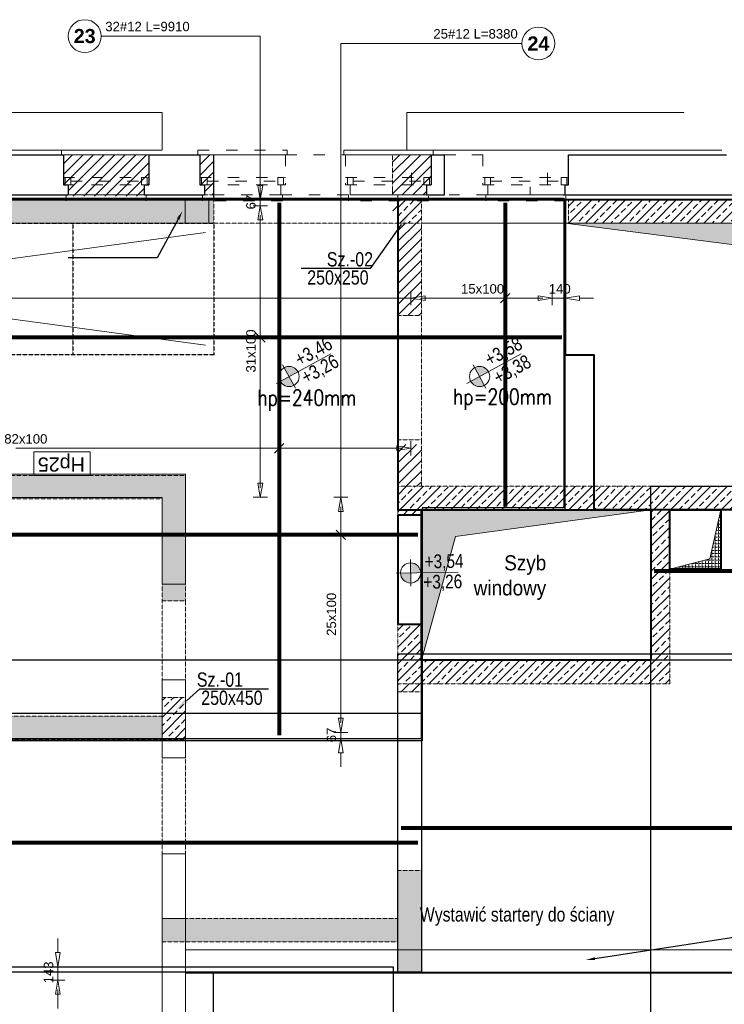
# Model space of a CAD drawing. Extents: x -1474 to 1843660, y -670488 to 75879.
# Tile 6 of 11: x 1807859 to 1815348, y -655186 to -644714. Entities that reach past the tile are written whole.
import ezdxf
from ezdxf import colors
from ezdxf.entities.mleader import LeaderData, LeaderLine
from ezdxf.math import Vec2, Vec3

# ---------------------------------------------------------------- set-up
doc = ezdxf.new("R2010")
doc.units = 0
doc.header["$LTSCALE"] = 10
doc.header["$MEASUREMENT"] = 0
doc.linetypes.add('ACAD_ISO03W100', pattern=[30, 12, -18])
doc.linetypes.add('HIDDEN', pattern=[0.375, 0.25, -0.125])
for name, color, linetype, lineweight in [('!! 0_ Istn-sciany', 7, 'Continuous', 30), ('!! 0_ Istn-widok', 1, 'Continuous', 15), ('!! 0_ Opis', 3, 'Continuous', 13), ('!! 0_Istn-cienka', 4, 'Continuous', 9), ('!! 1_hatch projektowane ściany', 4, 'Continuous', 5), ('P-Linia1', 3, 'Continuous', 40), ('P-Linia2', 2, 'Continuous', 25), ('P-Linia4', 253, 'Continuous', 5), ('P-Linia5', 4, 'Continuous', 60), ('P-Opis', 1, 'Continuous', 18), ('P-Opis słupy', 30, 'Continuous', 9), ('P-Otwory strop', 4, 'Continuous', 5), ('P-Przerywana', 13, 'HIDDEN', 9), ('P-Przerywana nadproża', 150, 'HIDDEN', 18), ('P-Szraf - Ściana nośna', 55, 'Continuous', 5), ('P-Szraf - Ściana żelbetowa', 54, 'Continuous', 0), ('P-Ściana działowa', 91, 'Continuous', 5), ('P-Ściana żelbetowa', 50, 'Continuous', 30)]:
    doc.layers.add(name, color=color, linetype=linetype, lineweight=lineweight)
for name, color, linetype in [('!! 1_ widok', 4, 'Continuous'), ('AutoCAD_Structural_Detailing_rozkład powierzchniowy - pręty - dół', 7, 'Continuous'), ('RCAD_opis rozkładu', 7, 'Continuous')]:
    doc.layers.add(name, color=color, linetype=linetype)
doc.layers.add('!! 1_Wyburzenia', color=7, linetype='ACAD_ISO03W100', lineweight=13, true_color=0xff0505)
doc.layers.add('P-Opis startery', color=7, linetype='Continuous', lineweight=9, true_color=0xd1009d)
doc.layers.add('RCAD_kontur płyty', color=163, linetype='Continuous', plot=False)
doc.styles.add('_Fd Opis', font='arial.ttf', dxfattribs={"width": 0.9})
doc.styles.add('ARIAL', font='arial.ttf', dxfattribs={"height": 20})
doc.styles.add('CDMSTYLE', font='simplex.shx', dxfattribs={"width": 0.8})
doc.styles.add('style1', font='arial.ttf')
doc.styles.add('style3', font='arialbd.ttf')
pattern_1 = [(45, (1632465.82, -405533.8), (-89.80256, 89.80256), []), (45, (1632555.62, -405533.8), (-89.80256, 89.80256), [63.5, -31.75])]
pattern_2 = [(45, (1632465.82, -405533.8), (-56.1266, 56.1266), [])]
pattern_3 = [(45, (1454256.9, -405534.2), (-89.80256, 89.80256), []), (45, (1454346.7, -405534.2), (-89.80256, 89.80256), [63.5, -31.75])]
pattern_4 = [(0, (1542528.373, -405533.8), (0, 34.925), [25.4, -9.525]), (90, (1542528.373, -405533.8), (-34.925, 2e-15), [25.4, -9.525])]

# ---------------------------------------------------------------- blocks, each defined once
blk = doc.blocks.new('A$C798F0764')
at = {"layer": 'P-Opis'}
h = blk.add_hatch(color=1, dxfattribs=at)
h.dxf.hatch_style = 1
h.paths.add_polyline_path([(87, -43), (-30, -160, 0.414214), (204, -160)])
h.paths.add_polyline_path([(-30, 74), (87, -43), (204, 74, 0.414214)])
at = {"layer": 'P-Opis', "color": 1}
for p, q in [((-80, -210), (636, 506)), ((-68, 111), (241, -198))]:
    blk.add_line(p, q, dxfattribs=at)
blk.add_circle((87, -43), 165, dxfattribs=at)
blk = doc.blocks.new('A$C01A67067')
at = {"layer": 'P-Linia5', "color": 222, "lineweight": 20, "true_color": 0xd1009d}
for points in [[(-8510, 3300), (-8260, 3300), (-8260, 3050), (-8510, 3050)], [(-8505, -1810), (-8755, -1810), (-8755, -2640), (-8505, -2640), (-8505, -1810)]]:
    blk.add_lwpolyline(points, close=True, dxfattribs=at)
at = {"layer": 'P-Ściana żelbetowa', "color": 222, "lineweight": 20, "true_color": 0xd1009d}
for points in [[(-14200, 130), (-8755, 130), (-8755, -790), (-8505, -790), (-8505, 380), (-14200, 380), (-14200, 130)], [(-8755, -10795), (-8755, -3660), (-8505, -3660), (-8505, -10795), (-8755, -10795)]]:
    blk.add_lwpolyline(points, dxfattribs=at)
blk.add_lwpolyline([(-8505, -4680), (-1377, -4680), (-1377, -4930), (-8505, -4930)], close=True, dxfattribs=at)

msp = doc.modelspace()

# ---------------------------------------------------------------- hatches: boundary and pattern name
at = {"layer": '!! 1_hatch projektowane ściany'}
h = msp.add_hatch(dxfattribs=at)
h.set_pattern_fill('ANSI31', color=256, scale=25)
h.set_pattern_definition([(45, (1195376.95, 1334008.99), (-56.1266008, 56.1266008), [])])
h.paths.add_polyline_path([(1811877.6505, -646626.89479), (1811822.62745, -646626.89479), (1811822.62745, -646746.89479), (1811877.6505, -646746.89479)])
at = {"layer": 'P-Otwory strop', "lineweight": 0}
h = msp.add_hatch(dxfattribs=at)
h.set_pattern_fill('ANGLE', color=256, scale=5)
h.set_pattern_definition(pattern_4)
h.paths.add_polyline_path([(1817877.67354, -649676.89479), (1817361.9342, -647354.43326), (1813657.6505, -646876.89479), (1817877.67354, -646876.89479)])
h = msp.add_hatch(dxfattribs=at)
h.set_pattern_fill('ANGLE', color=256, scale=5)
h.set_pattern_definition(pattern_4)
h.paths.add_polyline_path([(1812127.6505, -651526.95018), (1812489.30993, -650212.01053), (1814567.67354, -649926.89479), (1812127.6505, -649926.89479)])
h = msp.add_hatch(dxfattribs=at)
h.set_pattern_fill('ANGLE', color=256, scale=5)
h.set_pattern_definition([(0, (1454301.37, -405533.8), (0, 34.925), [25.4, -9.525]), (90, (1454301.37, -405533.8), (-34.925, 2e-15), [25.4, -9.525])])
h.paths.add_polyline_path([(1814767.67354, -650556.89479), (1815312.1227, -650556.89479), (1815312.1227, -649926.49651), (1815194.13065, -650449.12848)])
at = {"layer": 'P-Szraf - Ściana nośna'}
h = msp.add_hatch(dxfattribs=at)
h.set_pattern_fill('ANSI31', color=256, scale=25)
h.set_pattern_definition(pattern_2)
h.paths.add_polyline_path([(1808372.62745, -646591.89479), (1808372.62745, -646471.89479), (1808322.62745, -646471.89479), (1808322.62745, -646151.89479), (1809232.62745, -646151.89479), (1809232.62745, -646471.89479), (1809182.62745, -646471.89479), (1809182.62745, -646591.89479)])
h = msp.add_hatch(dxfattribs=at)
h.set_pattern_fill('ANSI31', color=256, scale=25)
h.set_pattern_definition(pattern_2)
h.paths.add_polyline_path([(1809922.62745, -646151.89479), (1809772.62745, -646151.89479), (1809772.62745, -646471.89479), (1809822.62745, -646471.89479), (1809822.90201, -646576.49651), (1809922.90201, -646576.49651)])
h = msp.add_hatch(dxfattribs=at)
h.set_pattern_fill('ANSI31', color=256, scale=25)
h.set_pattern_definition(pattern_2)
h.paths.add_polyline_path([(1811822.6505, -646576.49651), (1811822.62745, -646151.89479), (1812232.62745, -646151.89479), (1812232.62745, -646471.89479), (1812182.62745, -646471.89479), (1812182.6505, -646576.49651)])
h = msp.add_hatch(dxfattribs=at)
h.set_pattern_fill('ANSI31', color=256, scale=25)
h.set_pattern_definition(pattern_2)
h.paths.add_polyline_path([(1811877.65947, -647861.90376), (1812127.65947, -647861.90376), (1812127.6505, -646876.89479), (1811877.6505, -646876.89479)])
h = msp.add_hatch(dxfattribs=at)
h.set_pattern_fill('ANSI31', color=256, scale=25)
h.set_pattern_definition(pattern_2)
h.paths.add_polyline_path([(1811877.62745, -649676.89479), (1812127.62745, -649676.89479), (1812127.6505, -649231.90679), (1811877.6505, -649231.90679)])
h = msp.add_hatch(dxfattribs=at)
h.set_pattern_fill('ANSI31', color=256, scale=25)
h.set_pattern_definition(pattern_2)
h.paths.add_polyline_path([(1812127.6505, -651776.92985), (1811877.6505, -651776.89479), (1811877.6505, -651862.6908), (1812127.6505, -651862.6908)])
at = {"layer": 'P-Szraf - Ściana żelbetowa'}
h = msp.add_hatch(dxfattribs=at)
h.set_pattern_fill('ANSI33', color=256, scale=20)
h.set_pattern_definition(pattern_1)
h.paths.add_polyline_path([(1819336.33143, -660971.89345), (1816971.3684, -660971.89345), (1816971.3684, -660721.89345), (1819336.33143, -660721.89345)])
h.paths.add_polyline_path([(1824106.40459, -660971.89345), (1824106.40459, -660721.89345), (1820536.33143, -660721.89345), (1820536.33143, -660971.89345)])
h.paths.add_polyline_path([(1803931.81769, -648351.99657), (1803927.74597, -660721.89345), (1803677.746, -660721.81116), (1803681.81771, -648351.91428)])
h.paths.add_polyline_path([(1806110.10936, -660721.89345), (1803677.66368, -660721.89345), (1803677.66368, -660971.89345), (1806110.10936, -660971.89345)])
h.paths.add_polyline_path([(1811877.64923, -660721.89345), (1814771.3684, -660721.89345), (1814771.3684, -660971.89345), (1811877.64923, -660971.89345)])
h.paths.add_polyline_path([(1808310.10936, -660721.89345), (1808310.10936, -660971.89345), (1809677.64923, -660971.89345), (1809677.64923, -660721.89345)])
h.paths.add_polyline_path([(1812127.62745, -660721.89345), (1812127.6505, -659643.38436), (1811877.64923, -659643.38435), (1811877.64923, -660721.89345)])
h.paths.add_polyline_path([(1809922.62745, -646626.89479), (1803677.66384, -646626.89479), (1803677.66384, -646876.89901), (1809922.62745, -646876.89901)])
h.paths.add_polyline_path([(1804780.57719, -652121.91912), (1804780.57719, -652372.00205), (1803930.49448, -652371.91879), (1803930.57677, -652121.91879), (1804680.4953, -652122.00172)])
h.paths.add_polyline_path([(1809622.62745, -649561.89479), (1809622.62745, -650894.37002), (1809372.62745, -650894.37002), (1809372.62745, -649811.89479), (1803931.33715, -649811.89479), (1803931.41944, -649561.89479)])
h.paths.add_polyline_path([(1809372.61275, -654271.91685), (1809372.62745, -654521.91879), (1811877.6505, -654521.93624), (1811877.65059, -654843.38435), (1812127.6505, -654843.38436), (1812127.6505, -653762.6908), (1811877.6505, -653762.6908), (1811877.64606, -654271.93624)])
h.paths.add_polyline_path([(1818127.67313, -646626.89479), (1818476.41676, -646626.89482), (1818476.41676, -646876.89479), (1818127.6505, -646876.89479)])
edge = h.paths.add_edge_path()
edge.add_line((1805700.4953, -652122.00172), (1809372.62745, -652121.91879))
edge.add_line((1809372.62745, -652121.91879), (1809372.62745, -652371.92407))
edge.add_line((1809372.62745, -652371.92407), (1805800.5768, -652372.00172))
edge.add_line((1805800.5768, -652372.00172), (1805800.5768, -652121.91879))
h = msp.add_hatch(dxfattribs=at)
h.set_pattern_fill('ANSI33', color=256, scale=20)
h.set_pattern_definition(pattern_3)
h.paths.add_polyline_path([(1812127.6505, -646876.89479), (1812127.6505, -646626.89479), (1811877.6505, -646626.89479), (1811877.6505, -646876.89479)])
h.paths.add_polyline_path([(1813692.62745, -646626.89479), (1813692.62745, -646876.89479), (1817877.67354, -646876.89479), (1817877.67354, -649676.89479), (1811877.6505, -649676.89479), (1811877.6505, -649983.89489), (1812127.6505, -649983.89489), (1812127.6505, -649926.89479), (1818127.67354, -649926.89479), (1818127.67354, -646626.89479)])
h = msp.add_hatch(dxfattribs=at)
h.set_pattern_fill('ANSI33', color=256, scale=20)
h.set_pattern_definition(pattern_3)
h.paths.add_polyline_path([(1814767.67354, -651776.95018), (1811877.6505, -651776.95018), (1811877.6505, -651143.89489), (1812127.6505, -651143.89489), (1812127.6505, -651526.95018), (1814567.65049, -651526.95018), (1814567.67354, -649926.89479), (1814767.67354, -649926.89479)])
h = msp.add_hatch(dxfattribs=at)
h.set_pattern_fill('ANSI33', color=256, scale=20)
h.set_pattern_definition(pattern_1)
h.paths.add_polyline_path([(1809622.62745, -651921.92407), (1809622.62745, -652371.92407), (1809372.62745, -652371.92407), (1809372.62745, -651921.92407)])

# ---------------------------------------------------------------- linework, layer by layer
at = {"layer": '!! 0_ Istn-sciany'}
for points in [[(1807682.62745, -646151.89479), (1808322.62745, -646151.89479)], [(1808322.62745, -646151.89479), (1808322.62745, -646471.89479)], [(1809232.62745, -646151.89479), (1809772.62745, -646151.89479)], [(1809232.62745, -646151.89479), (1809232.62745, -646471.89479)], [(1809772.62745, -646151.89479), (1809772.62745, -646471.89479)], [(1812232.62745, -646151.89479), (1812372.62745, -646151.89479)], [(1812232.62745, -646151.89479), (1812232.62745, -646471.89479)], [(1812372.62745, -646576.49651), (1812372.62745, -646151.89467)], [(1813657.60441, -646576.56054), (1813657.60441, -646471.95882), (1813692.62745, -646471.95882), (1813692.62745, -646151.92681)], [(1813692.62745, -646151.92681), (1815372.62745, -646151.89479)], [(1808322.62745, -646471.89479), (1808372.62745, -646471.89479)], [(1808372.62745, -646471.89479), (1808372.62745, -646576.49651)], [(1809182.62745, -646471.89479), (1809232.62745, -646471.89479)], [(1809182.62745, -646471.89479), (1809182.62745, -646576.49651)], [(1809772.62745, -646471.89479), (1809822.62745, -646471.89479)], [(1809822.62745, -646471.89479), (1809822.62745, -646576.49651)], [(1812182.62745, -646471.89479), (1812232.62745, -646471.89479)], [(1812182.62745, -646471.89479), (1812182.62745, -646576.49651)], [(1807632.62745, -646576.49651), (1808372.62745, -646576.49651)], [(1809182.62745, -646576.49651), (1809822.62745, -646576.49651)], [(1812182.62745, -646576.49651), (1812372.62745, -646576.49651)], [(1813632.62745, -646576.49651), (1815827.60441, -646576.49651)]]:
    msp.add_lwpolyline(points, dxfattribs=at)
at = {"layer": '!! 0_ Istn-widok'}
for points in [[(1811302.62745, -646101.89479), (1812252.62745, -646101.89479)], [(1812252.62745, -646151.89479), (1812252.62745, -646101.89479)], [(1812492.62745, -646151.89479), (1812372.62745, -646151.89479)]]:
    msp.add_lwpolyline(points, dxfattribs=at)
msp.add_lwpolyline([(1808608.93295, -649311.89479), (1808008.93295, -649311.89479), (1808008.93295, -649561.89479), (1808608.93295, -649561.89479)], close=True, dxfattribs=at)
at = {"layer": '!! 0_Istn-cienka', "linetype": 'HIDDEN', "ltscale": 2}
for points in [[(1804072.62745, -645701.89479), (1809372.62745, -645701.89479)], [(1809372.62745, -645701.89479), (1809372.62745, -646101.89479)], [(1811972.62745, -645701.89479), (1814922.62745, -645701.89479)], [(1803672.62745, -646101.89479), (1809372.62745, -646101.89479)], [(1811972.62745, -646101.89479), (1815322.62745, -646101.89479)], [(1808322.62745, -646151.89479), (1809232.62745, -646151.89479)], [(1809772.62745, -646151.89479), (1810682.62745, -646151.89479)], [(1811322.62745, -646151.89479), (1812232.62745, -646151.89479)], [(1809182.62745, -646576.49651), (1808372.62745, -646576.49651)], [(1812182.6505, -646576.49651), (1811372.62745, -646576.49651)], [(1813642.6505, -646576.52853), (1812832.62745, -646576.52853)]]:
    msp.add_lwpolyline(points, dxfattribs=at)
at = {"layer": '!! 1_ widok'}
msp.add_lwpolyline([(1809922.62745, -646641.89479), (1809922.62745, -646151.89479)], dxfattribs=at)
at = {"layer": '!! 1_Wyburzenia'}
for points in [[(1808302.62745, -646101.89479), (1809252.62745, -646101.89479)], [(1808302.62745, -646151.89479), (1808302.62745, -646101.89479)], [(1809752.62745, -646101.89479), (1810702.62745, -646101.89479)], [(1809752.62745, -646151.89479), (1809752.62745, -646101.89479)], [(1810702.62745, -646151.89479), (1810702.62745, -646101.89479)], [(1811302.62745, -646151.89479), (1811302.62745, -646101.89479)], [(1810682.62745, -646151.89479), (1811322.62745, -646151.89479)], [(1810682.62745, -646151.89479), (1810682.62745, -646471.89479)], [(1811322.62745, -646151.89479), (1811322.62745, -646471.89479)], [(1812782.62745, -646151.95882), (1812372.62745, -646151.94888)], [(1812782.62745, -646151.95882), (1812782.62745, -646471.95882)], [(1808322.62745, -646391.89479), (1809232.62745, -646391.89479)], [(1808402.62745, -646431.89479), (1809152.62745, -646431.89479)], [(1809772.62745, -646391.89479), (1810682.62745, -646391.89479)], [(1809852.62745, -646431.89479), (1810602.62745, -646431.89479)], [(1811322.62745, -646391.89479), (1812232.62745, -646391.89479)], [(1811402.62745, -646431.89479), (1812152.62745, -646431.89479)], [(1812022.62745, -646341.91879), (1812022.62745, -646491.85156)], [(1812782.62745, -646391.95882), (1813692.62745, -646391.95882)], [(1812862.62745, -646431.95882), (1813612.62745, -646431.95882)], [(1813467.6505, -646341.9508), (1813467.6505, -646491.88358)], [(1808322.62745, -646471.89479), (1809232.62745, -646471.89479)], [(1809772.62745, -646471.89479), (1810682.62745, -646471.89479)], [(1810632.62745, -646471.89479), (1810682.62745, -646471.89479)], [(1810632.62745, -646471.89479), (1810632.62745, -646576.49651)], [(1811322.62745, -646471.89479), (1811372.62745, -646471.89479)], [(1811322.62745, -646471.89479), (1812232.62745, -646471.89479)], [(1811372.62745, -646471.89479), (1811372.62745, -646576.49651)], [(1811822.62745, -646576.49651), (1811822.62745, -646491.91879)], [(1812782.62745, -646471.95882), (1812832.62745, -646471.95882)], [(1812782.62745, -646471.95882), (1813692.62745, -646471.95882)], [(1812832.62745, -646471.95882), (1812832.62745, -646576.56054)], [(1813282.62745, -646576.52853), (1813282.62745, -646491.9508)], [(1813657.60441, -646471.95882), (1813657.60441, -646576.56054)], [(1808352.62745, -646576.49651), (1808352.62745, -646641.89479)], [(1809202.62745, -646626.89479), (1808352.62745, -646626.89479)], [(1809202.62745, -646576.49651), (1809202.62745, -646641.89479)], [(1809802.62745, -646576.49651), (1809802.62745, -646641.89479)], [(1810652.62745, -646641.89479), (1809802.62745, -646641.89479)], [(1810632.62745, -646576.49651), (1809822.62745, -646576.49651)], [(1810632.62745, -646576.49651), (1811372.62745, -646576.49651)], [(1810652.62745, -646576.49651), (1810652.62745, -646641.89479)], [(1811352.62745, -646576.49651), (1811352.62745, -646641.89479)], [(1812202.62745, -646641.89479), (1811352.62745, -646641.89479)], [(1812202.62745, -646591.89479), (1812202.62745, -646641.89479)], [(1812832.62745, -646576.52853), (1812422.62745, -646576.51858)], [(1812812.62745, -646576.52853), (1812812.62745, -646641.92681)], [(1813662.62745, -646641.92681), (1812812.62745, -646641.92681)], [(1813662.62745, -646591.92681), (1813662.62745, -646641.92681)]]:
    msp.add_lwpolyline(points, dxfattribs=at)
for points in [[(1808342.62745, -646471.89479), (1808402.62745, -646471.89479), (1808402.62745, -646391.89479), (1808342.62745, -646391.89479)], [(1809152.62745, -646471.89479), (1809212.62745, -646471.89479), (1809212.62745, -646391.89479), (1809152.62745, -646391.89479)], [(1809792.62745, -646471.89479), (1809852.62745, -646471.89479), (1809852.62745, -646391.89479), (1809792.62745, -646391.89479)], [(1810602.62745, -646471.89479), (1810662.62745, -646471.89479), (1810662.62745, -646391.89479), (1810602.62745, -646391.89479)], [(1811342.62745, -646471.89479), (1811402.62745, -646471.89479), (1811402.62745, -646391.89479), (1811342.62745, -646391.89479)], [(1812152.62745, -646471.89479), (1812212.62745, -646471.89479), (1812212.62745, -646391.89479), (1812152.62745, -646391.89479)], [(1812802.62745, -646471.95882), (1812862.62745, -646471.95882), (1812862.62745, -646391.95882), (1812802.62745, -646391.95882)], [(1813612.62745, -646471.95882), (1813672.62745, -646471.95882), (1813672.62745, -646391.95882), (1813612.62745, -646391.95882)]]:
    msp.add_lwpolyline(points, close=True, dxfattribs=at)
at = {"layer": 'AutoCAD_Structural_Detailing_rozkład powierzchniowy - pręty - dół', "color": 0, "lineweight": 80}
for p, q in [((1810617.64915, -646662.89479), (1810617.64915, -652324.66258)), ((1813017.64915, -646662.89479), (1813017.64915, -649890.89479)), ((1813620.99779, -648093.77869), (1803713.04089, -648093.77869)), ((1812091.6505, -650193.77869), (1803713.66384, -650193.77869)), ((1814603.65049, -650576.92029), (1821586.05265, -650576.92029)), ((1811913.6505, -653308.47152), (1821566.62687, -653308.47152)), ((1803658.62745, -653466.15037), (1812091.6505, -653466.15037))]:
    msp.add_line(p, q, dxfattribs=at)
at = {"layer": 'P-Linia1'}
for points in [[(1803677.66384, -646626.89479), (1829427.59125, -646626.89479), (1829427.59125, -660971.89345), (1803677.66384, -660971.89345)], [(1812127.6505, -649926.89479), (1814567.65049, -649926.89479), (1814567.65049, -651526.95018), (1812127.6505, -651526.95018)], [(1814767.67354, -649926.89479), (1815312.1227, -649926.89479), (1815312.1227, -650556.89479), (1814767.67354, -650556.89479)]]:
    msp.add_lwpolyline(points, close=True, dxfattribs=at)
for points in [[(1811877.6505, -646626.89479), (1811877.6505, -649926.89479), (1813962.6505, -649926.89479)], [(1813657.6505, -646626.89479), (1813657.6505, -648276.89479), (1813962.6505, -648276.89479), (1813962.6505, -649926.89479)], [(1818127.67354, -646626.89479), (1818127.67354, -649926.89479), (1813962.6505, -649926.89479)], [(1812127.6505, -649983.89489), (1811877.6505, -649983.89489), (1811877.6505, -651143.89489), (1812127.6505, -651143.89489)]]:
    msp.add_lwpolyline(points, dxfattribs=at)
at = {"layer": 'P-Linia2', "linetype": 'HIDDEN'}
for points in [[(1809922.62745, -646876.89479), (1809922.62745, -648276.89479), (1805582.62745, -648276.89479), (1805582.62745, -649561.89479), (1803931.41944, -649561.89479), (1803931.81769, -646876.89901), (1809922.62745, -646876.89479)], [(1808422.62745, -646876.89585), (1808422.62745, -648276.89479)]]:
    msp.add_lwpolyline(points, dxfattribs=at)
at = {"layer": 'P-Linia4'}
msp.add_lwpolyline([(1809832.62746, -646976.49651), (1805392.62746, -647576.49651), (1809832.62746, -648176.49651)], dxfattribs=at)
at = {"layer": 'P-Otwory strop'}
for points in [[(1817877.67354, -649676.89479), (1817361.9342, -647354.43326), (1813657.6505, -646876.89479), (1817877.67354, -646876.89479), (1817877.67354, -649676.89479)], [(1812127.6505, -651526.95018), (1812489.30993, -650212.01053), (1814567.67354, -649926.89479), (1812127.6505, -649926.89479), (1812127.6505, -651526.95018)], [(1814767.67354, -650556.89479), (1815312.1227, -650556.89479), (1815312.1227, -649926.49651), (1815194.13065, -650449.12848), (1814767.67354, -650556.89479)]]:
    msp.add_lwpolyline(points, dxfattribs=at)
at = {"layer": 'P-Przerywana'}
for p, q in [((1811877.6505, -646576.89479), (1811877.6505, -647861.90376)), ((1812127.6505, -646876.89479), (1812127.6505, -647861.90376)), ((1811877.6505, -649181.90679), (1811877.6505, -649676.89479)), ((1812127.6505, -649181.90679), (1812127.6505, -649676.89479))]:
    msp.add_line(p, q, dxfattribs=at)
for points in [[(1808372.62745, -646576.49651), (1808372.62745, -646471.89479), (1808322.62745, -646471.89479), (1808322.62745, -646151.89479), (1809232.62745, -646151.89479), (1809232.62745, -646471.89479), (1809182.62745, -646471.89479), (1809182.62745, -646576.49651)], [(1809922.62745, -646151.89479), (1809772.62745, -646151.89479), (1809772.62745, -646471.89479), (1809822.62745, -646471.89479), (1809822.62745, -646576.49651), (1809922.62745, -646576.49651)], [(1811822.6505, -646576.49651), (1811822.62745, -646151.89479), (1812232.62745, -646151.89479), (1812232.62745, -646471.89479), (1812182.62745, -646471.89479), (1812182.6505, -646576.49651)], [(1818127.67354, -646626.89479), (1811877.6505, -646626.89479), (1811877.6505, -646876.89479), (1817877.67354, -646876.89479), (1817877.67354, -649676.89479), (1811877.6505, -649676.89479), (1811877.6505, -649926.89479), (1811877.6505, -649983.89489), (1812127.6505, -649983.89489), (1812127.6505, -649926.89479), (1818127.67354, -649926.89479)], [(1811877.6505, -646626.89479), (1812127.6505, -646626.89479), (1812127.6505, -646876.89479), (1811877.6505, -646876.89479)], [(1809372.62745, -649811.89479), (1809372.62745, -650894.37002), (1809622.62745, -650894.37002), (1809622.62745, -649561.89479), (1803931.41944, -649561.89479), (1803931.33715, -649811.89479), (1809372.62745, -649811.89479)], [(1814767.67354, -651776.95018), (1811877.6505, -651776.95018), (1811877.6505, -651143.89489), (1812127.6505, -651143.89489), (1812127.6505, -651526.95018), (1814567.65049, -651526.95018), (1814567.67354, -649926.89479), (1814767.67354, -649926.89479)], [(1809622.62745, -651921.92407), (1809622.62745, -652371.92407), (1809372.62745, -652371.92407), (1809372.62745, -651921.92407), (1809622.62745, -651921.92407)], [(1809372.61275, -654271.91685), (1809372.62745, -654521.91879), (1811877.6505, -654521.93624), (1811877.65059, -654843.38435), (1812127.6505, -654843.38436), (1812127.6505, -653762.6908), (1811877.6505, -653762.6908), (1811877.64606, -654271.93624), (1809372.61275, -654271.91685)]]:
    msp.add_lwpolyline(points, close=True, dxfattribs=at)
for points in [[(1809922.62745, -646576.49651), (1809922.62745, -646151.89479)], [(1811822.62745, -646576.49651), (1811822.62745, -646151.89479)], [(1809922.62745, -646626.89479), (1803677.66384, -646626.89479), (1803677.66384, -646876.89901), (1809922.62745, -646876.89901), (1809922.62745, -646626.89479)], [(1809922.62745, -646876.89901), (1809922.62745, -646626.89479)], [(1815212.62745, -646626.89479), (1812027.6505, -646626.89479)], [(1812127.6505, -647861.90376), (1811877.6505, -647861.90376)], [(1812127.65947, -647861.90376), (1811877.65947, -647861.90376)], [(1812127.6505, -649181.90679), (1811877.6505, -649181.90679)], [(1812127.6505, -649983.89489), (1811877.6505, -649983.89489)], [(1812127.65049, -651862.6908), (1811877.6505, -651862.6908), (1811877.6505, -651776.95018), (1812127.6505, -651776.95018), (1812127.6505, -651862.6908)], [(1805800.5776, -652122.00172), (1809372.62745, -652121.91879), (1809372.62745, -652371.92407), (1805800.5768, -652372.00172), (1805800.5768, -652121.91879)], [(1812127.6505, -653762.6908), (1811877.6505, -653762.6908)]]:
    msp.add_lwpolyline(points, dxfattribs=at)
at = {"layer": 'P-Przerywana nadproża'}
for points in [[(1809922.62745, -646626.89479), (1811877.6505, -646626.89479), (1811877.6505, -646876.89479), (1809922.62745, -646876.89479)], [(1812127.6505, -646626.89479), (1813692.62745, -646626.89479), (1813692.62745, -646876.89479), (1812127.6505, -646876.89479)], [(1812127.6505, -647861.90376), (1811877.6505, -647861.90376), (1811877.6505, -649181.90679), (1812127.6505, -649181.90679)], [(1811877.6505, -649983.89489), (1812127.6505, -649983.89489), (1812127.6505, -651143.89489), (1811877.6505, -651143.89489)], [(1809372.62745, -650894.37002), (1809622.62745, -650894.37002), (1809622.62745, -651921.92407), (1809372.62745, -651921.92407)], [(1811877.6505, -651862.6908), (1812127.6505, -651862.6908), (1812127.6505, -653762.6908), (1811877.6505, -653762.6908)], [(1809372.62745, -652371.92407), (1809622.62745, -652371.92407), (1809622.62745, -654271.91879), (1809372.62745, -654271.91879)]]:
    msp.add_lwpolyline(points, close=True, dxfattribs=at)
at = {"layer": 'P-Ściana działowa'}
for points in [[(1811972.62745, -645701.89479), (1811972.62745, -646101.89479)], [(1815312.1227, -649926.89479), (1815312.1227, -650556.89479), (1814767.6505, -650556.89479)]]:
    msp.add_lwpolyline(points, dxfattribs=at)
at = {"layer": 'RCAD_kontur płyty', "color": 0}
for p, q in [((1803622.62745, -646611.41528), (1812125.53878, -646611.41528)), ((1813657.6505, -646626.89479), (1803677.66384, -646626.89479)), ((1812125.53878, -646611.41528), (1813640.36296, -646611.41528)), ((1813640.36296, -646611.41528), (1813640.36296, -649906.67264)), ((1813656.18213, -649926.89479), (1813657.6505, -646626.89479)), ((1814567.65049, -651526.95018), (1814567.65049, -649676.89479)), ((1814567.65049, -649676.89479), (1817877.67354, -649676.89479)), ((1814567.65049, -649676.89479), (1818153.84992, -649676.89479)), ((1814567.65049, -660971.89345), (1814567.65049, -649676.89479)), ((1812127.6505, -652360.66258), (1812127.6505, -649926.89479)), ((1812127.6505, -649926.89479), (1813656.18213, -649926.89479)), ((1813640.36296, -649906.67264), (1812136.49656, -649906.67263)), ((1812136.49656, -649906.67263), (1812136.49656, -652382.94636)), ((1811877.6505, -651460.42253), (1821602.62687, -651460.42253)), ((1811877.6505, -654856.52051), (1811877.6505, -651460.42253)), ((1814567.65049, -651526.95018), (1803622.62745, -651526.95018)), ((1821622.05265, -651526.09008), (1814567.65049, -651526.95018)), ((1814567.65049, -661081.89479), (1814567.65049, -651526.95018)), ((1803622.62745, -652088.91637), (1812127.6505, -652088.91637)), ((1812127.6505, -652088.91637), (1812127.6505, -654843.38436)), ((1812136.49656, -652382.94636), (1803637.09862, -652382.94636)), ((1803677.66384, -652360.66258), (1812127.6505, -652360.66258)), ((1803677.6505, -654786.49651), (1811827.99827, -654786.49651)), ((1811827.99827, -654786.49651), (1811827.99827, -660971.89345)), ((1812127.6505, -654843.38436), (1803622.62745, -654843.38436)), ((1809919.37132, -660972.06215), (1809919.37132, -654843.38436)), ((1809919.37132, -654843.38436), (1821602.62745, -654843.38436)), ((1821602.62687, -654856.52051), (1811877.6505, -654856.52051))]:
    msp.add_line(p, q, dxfattribs=at)
at = {"layer": 'RCAD_opis rozkładu', "color": 8, "lineweight": 0}
for p, q in [((1810416.30812, -644889.15745), (1808724.45377, -644889.15745)), ((1810416.30812, -644889.15745), (1810416.30812, -646626.89479)), ((1811271.96017, -644966.89146), (1811271.96017, -649793.77869)), ((1811271.96017, -644966.89146), (1813197.17417, -644966.89146)), ((1810416.30812, -646326.89479), (1810416.30812, -646476.89479)), ((1810416.30812, -646626.89479), (1810391.30813, -646476.89479)), ((1810441.30813, -646476.89479), (1810391.30813, -646476.89479)), ((1810441.30813, -646476.89479), (1810416.30812, -646626.89479)), ((1810491.30813, -646626.89479), (1810341.30813, -646626.89479)), ((1810416.30812, -646693.77869), (1810416.30812, -646626.89479)), ((1810341.30813, -646693.77869), (1810491.30813, -646693.77869)), ((1810391.30813, -646843.77869), (1810416.30812, -646693.77869)), ((1810416.30812, -646693.77869), (1810441.30813, -646843.77869)), ((1810391.30813, -646843.77869), (1810441.30813, -646843.77869)), ((1810416.30812, -646793.77869), (1810416.30812, -646843.77869)), ((1810416.30812, -646893.77869), (1810416.30812, -646793.77869)), ((1810416.30812, -646993.77869), (1810416.30812, -646893.77869)), ((1810416.30812, -647093.77869), (1810416.30812, -646993.77869)), ((1810416.30812, -647193.77869), (1810416.30812, -647093.77869)), ((1810416.30812, -647293.77869), (1810416.30812, -647193.77869)), ((1810416.30812, -647393.77869), (1810416.30812, -647293.77869)), ((1810416.30812, -647493.77869), (1810416.30812, -647393.77869)), ((1810416.30812, -647593.77869), (1810416.30812, -647493.77869)), ((1810416.30812, -647693.77869), (1810416.30812, -647593.77869)), ((1802233.23995, -647676.96495), (1812017.64915, -647676.96495)), ((1810416.30812, -647793.77869), (1810416.30812, -647693.77869)), ((1812017.64915, -647601.96495), (1812017.64915, -647751.96495)), ((1812017.64915, -647676.96495), (1812167.64915, -647651.96495)), ((1812167.64915, -647701.96495), (1812017.64915, -647676.96495)), ((1812217.64915, -647676.96495), (1812117.64915, -647676.96495)), ((1812117.64915, -647676.96495), (1812167.64915, -647676.96495)), ((1812167.64915, -647701.96495), (1812167.64915, -647651.96495)), ((1812317.64915, -647676.96495), (1812217.64915, -647676.96495)), ((1812417.64915, -647676.96495), (1812317.64915, -647676.96495)), ((1812517.64915, -647676.96495), (1812417.64915, -647676.96495)), ((1812617.64915, -647676.96495), (1812517.64915, -647676.96495)), ((1812717.64915, -647676.96495), (1812617.64915, -647676.96495)), ((1812767.64915, -647676.96495), (1812717.64915, -647676.96495)), ((1812767.64915, -647676.96495), (1812817.64915, -647676.96495)), ((1812817.64915, -647676.96495), (1812917.64915, -647676.96495)), ((1812917.64915, -647676.96495), (1813017.64915, -647676.96495)), ((1812967.64915, -647726.96495), (1813067.64915, -647626.96495)), ((1813017.64915, -647726.96495), (1813017.64915, -647626.96495)), ((1813017.64915, -647676.96495), (1813117.64915, -647676.96495)), ((1813117.64915, -647676.96495), (1813217.64915, -647676.96495)), ((1813217.64915, -647676.96495), (1813317.64915, -647676.96495)), ((1813317.64915, -647676.96495), (1813417.64915, -647676.96495)), ((1813367.64915, -647651.96495), (1813517.64915, -647676.96495)), ((1813367.64915, -647651.96495), (1813367.64915, -647701.96495)), ((1813517.64915, -647676.96495), (1813367.64915, -647701.96495)), ((1813417.64915, -647676.96495), (1813367.64915, -647676.96495)), ((1813517.64915, -647751.96495), (1813517.64915, -647601.96495)), ((1813517.64915, -647676.96495), (1813657.6505, -647676.96495)), ((1813657.6505, -647601.96495), (1813657.6505, -647751.96495)), ((1813657.6505, -647676.96495), (1813807.6505, -647651.96495)), ((1813807.6505, -647701.96495), (1813657.6505, -647676.96495)), ((1813807.6505, -647701.96495), (1813807.6505, -647651.96495)), ((1813957.6505, -647676.96495), (1813807.6505, -647676.96495)), ((1810416.30812, -647893.77869), (1810416.30812, -647793.77869)), ((1810416.30812, -647993.77869), (1810416.30812, -647893.77869)), ((1810416.30812, -648093.77869), (1810416.30812, -647993.77869)), ((1810466.30813, -648143.77869), (1810366.30813, -648043.77869)), ((1810366.30813, -648093.77869), (1810466.30813, -648093.77869)), ((1810416.30812, -648193.77869), (1810416.30812, -648093.77869)), ((1810416.30812, -648243.77869), (1810416.30812, -648193.77869)), ((1810416.30812, -648243.77869), (1810416.30812, -648293.77869)), ((1810416.30812, -648293.77869), (1810416.30812, -648393.77869)), ((1810416.30812, -648393.77869), (1810416.30812, -648493.77869)), ((1810416.30812, -648493.77869), (1810416.30812, -648593.77869)), ((1810416.30812, -648593.77869), (1810416.30812, -648693.77869)), ((1810416.30812, -648693.77869), (1810416.30812, -648793.77869)), ((1810416.30812, -648793.77869), (1810416.30812, -648893.77869)), ((1810416.30812, -648893.77869), (1810416.30812, -648993.77869)), ((1810416.30812, -648993.77869), (1810416.30812, -649093.77869)), ((1810416.30812, -649093.77869), (1810416.30812, -649193.77869)), ((1810416.30812, -649193.77869), (1810416.30812, -649293.77869)), ((1810567.64915, -649322.77956), (1810667.64915, -649222.77956)), ((1810617.64915, -649322.77956), (1810617.64915, -649222.77956)), ((1811867.64915, -649247.77956), (1812017.64915, -649272.77956)), ((1811867.64915, -649247.77956), (1811867.64915, -649297.77956)), ((1812017.64915, -649347.77956), (1812017.64915, -649197.77956)), ((1807867.64915, -649272.77956), (1807817.64915, -649272.77956)), ((1807867.64915, -649272.77956), (1807917.64915, -649272.77956)), ((1807917.64915, -649272.77956), (1808017.64915, -649272.77956)), ((1808017.64915, -649272.77956), (1808117.64915, -649272.77956)), ((1808117.64915, -649272.77956), (1808217.64915, -649272.77956)), ((1808217.64915, -649272.77956), (1808317.64915, -649272.77956)), ((1808317.64915, -649272.77956), (1808417.64915, -649272.77956)), ((1808417.64915, -649272.77956), (1808517.64915, -649272.77956)), ((1808517.64915, -649272.77956), (1808617.64915, -649272.77956)), ((1808617.64915, -649272.77956), (1808717.64915, -649272.77956)), ((1808717.64915, -649272.77956), (1808817.64915, -649272.77956)), ((1808817.64915, -649272.77956), (1808917.64915, -649272.77956)), ((1808917.64915, -649272.77956), (1809017.64915, -649272.77956)), ((1809017.64915, -649272.77956), (1809117.64915, -649272.77956)), ((1809117.64915, -649272.77956), (1809217.64915, -649272.77956)), ((1809217.64915, -649272.77956), (1809317.64915, -649272.77956)), ((1809317.64915, -649272.77956), (1809417.64915, -649272.77956)), ((1809417.64915, -649272.77956), (1809517.64915, -649272.77956)), ((1809517.64915, -649272.77956), (1809617.64915, -649272.77956)), ((1809617.64915, -649272.77956), (1809717.64915, -649272.77956)), ((1809717.64915, -649272.77956), (1809817.64915, -649272.77956)), ((1809817.64915, -649272.77956), (1809917.64915, -649272.77956)), ((1809917.64915, -649272.77956), (1810017.64915, -649272.77956)), ((1810017.64915, -649272.77956), (1810117.64915, -649272.77956)), ((1810117.64915, -649272.77956), (1810217.64915, -649272.77956)), ((1810217.64915, -649272.77956), (1810317.64915, -649272.77956)), ((1810317.64915, -649272.77956), (1810417.64915, -649272.77956)), ((1810416.30812, -649293.77869), (1810416.30812, -649393.77869)), ((1810417.64915, -649272.77956), (1810517.64915, -649272.77956)), ((1810517.64915, -649272.77956), (1810617.64915, -649272.77956)), ((1810617.64915, -649272.77956), (1810717.64915, -649272.77956)), ((1810717.64915, -649272.77956), (1810817.64915, -649272.77956)), ((1810817.64915, -649272.77956), (1810917.64915, -649272.77956)), ((1810917.64915, -649272.77956), (1811017.64915, -649272.77956)), ((1811017.64915, -649272.77956), (1811117.64915, -649272.77956)), ((1811117.64915, -649272.77956), (1811217.64915, -649272.77956)), ((1811217.64915, -649272.77956), (1811317.64915, -649272.77956)), ((1811317.64915, -649272.77956), (1811417.64915, -649272.77956)), ((1811417.64915, -649272.77956), (1811517.64915, -649272.77956)), ((1811517.64915, -649272.77956), (1811617.64915, -649272.77956)), ((1811617.64915, -649272.77956), (1811717.64915, -649272.77956)), ((1811717.64915, -649272.77956), (1811817.64915, -649272.77956)), ((1811817.64915, -649272.77956), (1811917.64915, -649272.77956)), ((1812017.64915, -649272.77956), (1811867.64915, -649297.77956)), ((1811917.64915, -649272.77956), (1811867.64915, -649272.77956)), ((1810416.30812, -649393.77869), (1810416.30812, -649493.77869)), ((1810416.30812, -649493.77869), (1810416.30812, -649593.77869)), ((1810416.30812, -649793.77869), (1810391.30813, -649643.77869)), ((1810441.30813, -649643.77869), (1810391.30813, -649643.77869)), ((1810416.30812, -649593.77869), (1810416.30812, -649693.77869)), ((1810441.30813, -649643.77869), (1810416.30812, -649793.77869)), ((1810416.30812, -649693.77869), (1810416.30812, -649643.77869)), ((1810341.30813, -649793.77869), (1810491.30813, -649793.77869)), ((1811346.96017, -649793.77869), (1811196.96017, -649793.77869)), ((1811246.96017, -649943.77869), (1811271.96017, -649793.77869)), ((1811271.96017, -649793.77869), (1811296.96017, -649943.77869)), ((1811271.96017, -649893.77869), (1811271.96017, -649943.77869)), ((1811271.96017, -649993.77869), (1811271.96017, -649893.77869)), ((1811246.96017, -649943.77869), (1811296.96017, -649943.77869)), ((1811271.96017, -650093.77869), (1811271.96017, -649993.77869)), ((1811271.96017, -650193.77869), (1811271.96017, -650093.77869)), ((1811321.96017, -650243.77869), (1811221.96017, -650143.77869)), ((1811221.96017, -650193.77869), (1811321.96017, -650193.77869)), ((1811271.96017, -650293.77869), (1811271.96017, -650193.77869)), ((1811271.96017, -650393.77869), (1811271.96017, -650293.77869)), ((1811271.96017, -650493.77869), (1811271.96017, -650393.77869)), ((1811271.96017, -650593.77869), (1811271.96017, -650493.77869)), ((1811271.96017, -650693.77869), (1811271.96017, -650593.77869)), ((1811271.96017, -650793.77869), (1811271.96017, -650693.77869)), ((1811271.96017, -650893.77869), (1811271.96017, -650793.77869)), ((1811271.96017, -650993.77869), (1811271.96017, -650893.77869)), ((1811271.96017, -651043.77869), (1811271.96017, -650993.77869)), ((1811271.96017, -651043.77869), (1811271.96017, -651093.77869)), ((1811271.96017, -651093.77869), (1811271.96017, -651193.77869)), ((1811271.96017, -651193.77869), (1811271.96017, -651293.77869)), ((1811271.96017, -651293.77869), (1811271.96017, -651393.77869)), ((1811271.96017, -651393.77869), (1811271.96017, -651493.77869)), ((1811271.96017, -651493.77869), (1811271.96017, -651593.77869)), ((1811271.96017, -651593.77869), (1811271.96017, -651693.77869)), ((1811271.96017, -651693.77869), (1811271.96017, -651793.77869)), ((1811271.96017, -651793.77869), (1811271.96017, -651893.77869)), ((1811271.96017, -651893.77869), (1811271.96017, -651993.77869)), ((1811271.96017, -651993.77869), (1811271.96017, -652093.77869)), ((1811271.96017, -652093.77869), (1811271.96017, -652193.77869)), ((1811271.96017, -652293.77869), (1811246.96017, -652143.77869)), ((1811296.96017, -652143.77869), (1811246.96017, -652143.77869)), ((1811296.96017, -652143.77869), (1811271.96017, -652293.77869)), ((1811271.96017, -652193.77869), (1811271.96017, -652143.77869)), ((1811196.96017, -652293.77869), (1811346.96017, -652293.77869)), ((1811271.96017, -652293.77869), (1811271.96017, -652360.66258)), ((1811346.96017, -652360.66258), (1811196.96017, -652360.66258)), ((1811246.96017, -652510.66258), (1811271.96017, -652360.66258)), ((1811271.96017, -652360.66258), (1811296.96017, -652510.66258)), ((1811246.96017, -652510.66258), (1811296.96017, -652510.66258)), ((1811271.96017, -652660.66258), (1811271.96017, -652510.66258)), ((1808265.05357, -654486.49651), (1808265.05357, -654636.49651)), ((1808265.05357, -654786.49651), (1808240.05357, -654636.49651)), ((1808290.05357, -654636.49651), (1808240.05357, -654636.49651)), ((1808290.05357, -654636.49651), (1808265.05357, -654786.49651)), ((1808190.05357, -654786.49651), (1808340.05357, -654786.49651)), ((1808265.05357, -654929.19498), (1808265.05357, -654786.49651)), ((1808190.05357, -654929.19498), (1808340.05357, -654929.19498)), ((1808240.05357, -655079.19498), (1808265.05357, -654929.19498)), ((1808265.05357, -654929.19498), (1808290.05357, -655079.19498)), ((1808265.05357, -655029.19498), (1808265.05357, -655079.19498)), ((1808265.05357, -655129.19498), (1808265.05357, -655029.19498)), ((1808240.05357, -655079.19498), (1808290.05357, -655079.19498)), ((1808265.05357, -655229.19498), (1808265.05357, -655129.19498))]:
    msp.add_line(p, q, dxfattribs=at)
for centre in [(1808549.45377, -644889.15745), (1813372.17417, -644966.89146)]:
    msp.add_circle(centre, 175, dxfattribs=at)

# ---------------------------------------------------------------- block references
at = {"layer": 'P-Linia5'}
msp.add_blockref('A$C01A67067', (1818127.67354, -649926.49651), dxfattribs=at)
at = {"layer": 'P-Opis', "color": 1, "xscale": 0.65, "yscale": 0.65, "zscale": 0.65}
for p, rotation in [((1810675.22732, -648466.0168), 343.5684437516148), ((1812700.59404, -648466.0168), 343.5684437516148), ((1811992.49084, -650539.02438), 316.0004850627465)]:
    msp.add_blockref('A$C798F0764', p, dxfattribs=dict(at, rotation=rotation))

# ---------------------------------------------------------------- texts
at = {"layer": '!! 0_ Opis', "ltscale": 0.7, "style": 'ARIAL'}
msp.add_text('Hp25', height=150, rotation=180, dxfattribs=at).set_placement((1808551.74227, -649370.29096))
at = {"layer": 'P-Opis', "color": 1, "char_height": 146.25, "attachment_point": 4, "style": '_Fd Opis'}
for s, insert, rotation in [('{\\W0.8;+3,46}', (1810805.78247, -648351.14053), 28.568443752), ('{\\W0.8;+3,58}', (1812824.37658, -648351.24511), 28.568443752), ('{\\W0.8;+3,26}', (1810874.01093, -648539.63203), 28.568443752), ('{\\W0.8;+3,38}', (1812917.43888, -648543.64182), 28.568443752), ('{\\W0.8;+3,54}', (1812162.59157, -650490.48349), 1.000485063), ('{\\W0.8;+3,26}', (1812148.79078, -650708.19192), 1.000485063)]:
    msp.add_mtext(s, dxfattribs=dict(at, insert=insert, rotation=rotation))
at = {"layer": 'P-Opis', "char_height": 250, "attachment_point": 5, "style": 'CDMSTYLE'}
for s, insert in [('{\\H0.6667x;\\C1;hp=240mm}', (1810911.87486, -648761.70892)), ('{\\H0.6667x;\\C1;hp=200mm}', (1812990.80647, -648750.94642))]:
    msp.add_mtext(s, dxfattribs=dict(at, insert=insert))
at = {"layer": 'P-Opis', "lineweight": 13, "insert": (1813455.56796, -650648.33612), "char_height": 160, "attachment_point": 6, "rotation": 0.000001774, "style": '_Fd Opis'}
msp.add_mtext_dynamic_manual_height_columns('Szyb windowy', width=163.7200261, gutter_width=50, heights=[0], dxfattribs=at)
at = {"layer": 'P-Opis startery', "color": 3, "insert": (1814179.89242, -654253.74443), "char_height": 150, "attachment_point": 6, "rotation": 0.000001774, "style": '_Fd Opis'}
msp.add_mtext('{\\W0.8;\\C256;Wystawić startery do ściany}', dxfattribs=at)
at = {"layer": 'P-Opis słupy', "char_height": 152.1, "style": '_Fd Opis'}
for s, insert, attachment_point in [('{\\W0.8;Sz.-02}', (1811122.85831, -647263.80628), 4), ('{\\W0.8;250x250}', (1810914.84978, -647456.85582), 4), ('{\\W0.8;Sz.-01}', (1810232.3966, -651733.80628), 6), ('{\\W0.8;250x450}', (1810440.40513, -651926.85582), 6)]:
    msp.add_mtext(s, dxfattribs=dict(at, insert=insert, attachment_point=attachment_point))
at = {"layer": 'RCAD_opis rozkładu', "color": 2, "char_height": 100, "attachment_point": 5, "style": 'style1'}
for s, insert in [('32#12 L=9910', (1809216.84804, -644787.41802)), ('25#12 L=8380', (1812703.89313, -644865.15203))]:
    msp.add_mtext(s, dxfattribs=dict(at, insert=insert))
at = {"layer": 'RCAD_opis rozkładu', "color": 1, "char_height": 150, "attachment_point": 5, "style": 'style3'}
for s, insert in [('23', (1808549.45377, -644889.15745)), ('24', (1813372.17417, -644966.89146))]:
    msp.add_mtext(s, dxfattribs=dict(at, insert=insert))
at = {"layer": 'RCAD_opis rozkładu', "color": 2, "char_height": 100, "attachment_point": 7, "style": 'style1'}
for s, insert, rotation in [('67', (1810367.36542, -646732.23306), 90.000000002), ('15x100', (1812549.43633, -647628.02225), 359.999999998), ('140', (1813482.05637, -647628.02225), 359.999999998), ('31x100', (1810367.39953, -648466.66409), 90.000000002), ('82x100', (1807694.66143, -649223.83686), 359.999999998), ('25x100', (1811223.01747, -651267.55085), 90.000000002), ('67', (1811223.01747, -652399.11695), 90.000000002), ('143', (1808216.14497, -654963.60973), 90)]:
    msp.add_mtext(s, dxfattribs=dict(at, insert=insert, rotation=rotation))

# ---------------------------------------------------------------- leaders
at = {"layer": 'P-Opis startery', "lineweight": 9}
ml = msp.add_multileader_mtext('Standard', dxfattribs=at)
ml.set_content('         ', color=256)
ml.set_leader_properties()
ml.build(insert=Vec2(0, 0))
ml.multileader.update_dxf_attribs({"arrow_head_size": 96})
ctx = ml.context
ctx.base_point, ctx.char_height, ctx.arrow_head_size, ctx.landing_gap_size, ctx.plane_origin = Vec3(1808359.02476, -647247.20022), 3.2, 96, 1.6, Vec3(1808457.96327, -648984.4073)
ctx.text_align_type = 2
notes = []
notes.append((ctx, [(1, (1, 1, 0), (1809318.16575, -647247.20022), (-1, 0), 944.76281, [(0, [(1809588.13299, -646751.09613)], 0, [])])]))
ctx.mtext.insert, ctx.mtext.alignment, ctx.mtext.flow_direction = Vec3(1808371.80293, -647245.60022), 3, 5
ml = msp.add_multileader_mtext('Standard', dxfattribs=at)
ml.set_content('         ', color=256)
ml.set_leader_properties()
ml.build(insert=Vec2(0, 0))
ml.multileader.update_dxf_attribs({"arrow_head_size": 96})
ctx = ml.context
ctx.base_point, ctx.char_height, ctx.arrow_head_size, ctx.landing_gap_size, ctx.plane_origin = Vec3(1816005.17342, -654382.57097), 3.2, 96, 1.6, Vec3(1815020.07527, -656119.77805)
notes.append((ctx, [(0, (1, 1, 0), (1816027.55159, -654382.57097), (-1, 0), 8, [(0, [(1813876.72589, -654715.21116)], 0, []), (1, [(1818270.55286, -654606.52051)], 0, [])])]))
ctx.mtext.insert, ctx.mtext.rotation, ctx.mtext.flow_direction = Vec3(1816006.77342, -654380.97097), 6.2831853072, 5
at = {"layer": 'P-Opis słupy'}
ml = msp.add_multileader_mtext('Standard', dxfattribs=at)
ml.set_content('         ', color=256)
ml.set_leader_properties()
ml.build(insert=Vec2(0, 0))
ml.multileader.update_dxf_attribs({"arrow_head_size": 156})
ctx = ml.context
ctx.base_point, ctx.char_height, ctx.arrow_head_size, ctx.landing_gap_size, ctx.plane_origin = Vec3(1810828.23782, -647360.19518), 5.2, 156, 2.6, Vec3(1810522.93427, -650183.15668)
ctx.text_align_type = 2
notes.append((ctx, [(1, (1, 1, 0), (1811582.50726, -647360.19518), (-1, 0), 730.9049, [(0, [(1812002.62745, -646766.89479)], 0, [])])]))
ctx.mtext.insert, ctx.mtext.alignment, ctx.mtext.flow_direction = Vec3(1810849.00235, -647357.59518), 3, 5
ml = msp.add_multileader_mtext('Standard', dxfattribs=at)
ml.set_content('         ', color=256)
ml.set_leader_properties()
ml.build(insert=Vec2(0, 0))
ml.multileader.update_dxf_attribs({"arrow_head_size": 156})
ctx = ml.context
ctx.base_point, ctx.char_height, ctx.arrow_head_size, ctx.landing_gap_size, ctx.plane_origin = Vec3(1810837.16734, -647360.19518), 5.2, 156, 2.6, Vec3(1810522.93427, -650183.15668)
ctx.text_align_type = 2
notes.append((ctx, [(1, (1, 1, 0), (1811582.50726, -647360.19518), (-1, 0), 721.97539, [(0, [(1812002.62745, -646766.89479)], 0, [])])]))
ctx.mtext.insert, ctx.mtext.alignment, ctx.mtext.flow_direction = Vec3(1810857.93187, -647357.59518), 3, 5
ml = msp.add_multileader_mtext('Standard', dxfattribs=at)
ml.set_content('         ', color=256)
ml.set_leader_properties()
ml.build(insert=Vec2(0, 0))
ml.multileader.update_dxf_attribs({"arrow_head_size": 156})
ctx = ml.context
ctx.base_point, ctx.char_height, ctx.arrow_head_size, ctx.landing_gap_size, ctx.plane_origin = Vec3(1810503.65256, -651830.19518), 5.2, 156, 2.6, Vec3(1810832.32064, -654653.15668)
notes.append((ctx, [(1, (1, 1, 0), (1809772.74765, -651830.19518), (1, 0), 730.9049, [(0, [(1809515.81643, -652063.80114)], 0, [])])]))
ctx.mtext.insert, ctx.mtext.flow_direction = Vec3(1810506.25256, -651827.59518), 5
ml = msp.add_multileader_mtext('Standard', dxfattribs=at)
ml.set_content('         ', color=256)
ml.set_leader_properties()
ml.build(insert=Vec2(0, 0))
ml.multileader.update_dxf_attribs({"arrow_head_size": 156})
ctx = ml.context
ctx.base_point, ctx.char_height, ctx.arrow_head_size, ctx.landing_gap_size, ctx.plane_origin = Vec3(1810494.72304, -651830.19518), 5.2, 156, 2.6, Vec3(1810832.32064, -654653.15668)
notes.append((ctx, [(1, (1, 1, 0), (1809772.74765, -651830.19518), (1, 0), 721.97539, [(0, [(1809515.81643, -652063.80114)], 0, [])])]))
ctx.mtext.insert, ctx.mtext.flow_direction = Vec3(1810497.32304, -651827.59518), 5
for ctx, leaders in notes:
    for number, flags, end, landing, length, lines in leaders:
        leader = LeaderData()
        leader.index, (leader.has_last_leader_line, leader.has_dogleg_vector, leader.attachment_direction) = number, flags
        leader.last_leader_point, leader.dogleg_vector, leader.dogleg_length = Vec3(end), Vec3(landing), length
        for number, points, colour, breaks in lines:
            line = LeaderLine()
            line.index, line.vertices, line.color, line.breaks = number, Vec3.list(points), colors.encode_raw_color(colour), breaks
            leader.lines.append(line)
        ctx.leaders.append(leader)

doc.saveas('drawing.dxf')
